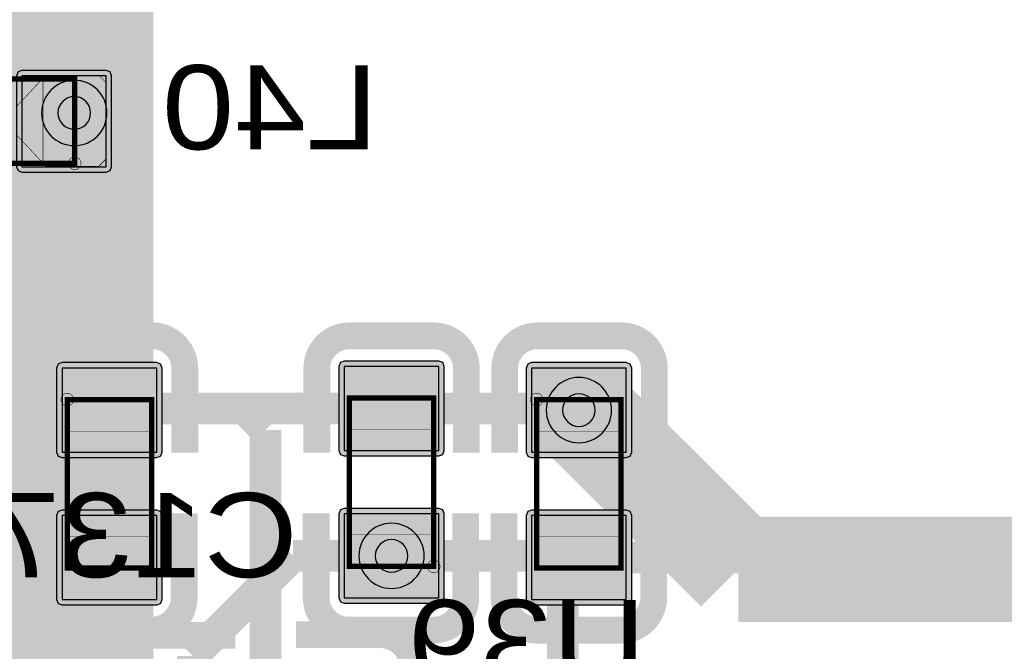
# Model space of a CAD drawing. Header units: millimetres. Extents: x -8 to 125, y -6 to 113.
# Tile 123 of 142: x 95 to 104, y 48 to 54. Entities that reach past the tile are written whole.
import ezdxf
from ezdxf.enums import TextEntityAlignment as Align

# ---------------------------------------------------------------- set-up
doc = ezdxf.new("R2010")
doc.units = ezdxf.units.MM
for name, color, linetype, true_color in [('Bottom Layer', 7, 'Continuous', 0x0000ff), ('Bottom Paste Mask Layer', 7, 'Continuous', 0x800000), ('Bottom Silkscreen Layer', 7, 'Continuous', 0x66cc33), ('Bottom Solder Mask Layer', 7, 'Continuous', 0xaa00ff), ('Component Marking Layer', 7, 'Continuous', 0x66ffcc), ('Component Shape Layer', 7, 'Continuous', 0x00cccc), ('Hole Layer', 7, 'Continuous', 0x222222), ('Inner2', 7, 'Continuous', 0x008000), ('Multi-Layer', 7, 'Continuous', 0xc0c0c0), ('Pin Soldering Layer', 7, 'Continuous', 0xcc9999), ('Top Layer', 7, 'Continuous', 0xff0000), ('Top Paste Mask Layer', 7, 'Continuous', 0x808080), ('Top Silkscreen Layer', 7, 'Continuous', 0xffcc00), ('Top Solder Mask Layer', 7, 'Continuous', 0x800080)]:
    doc.layers.add(name, color=color, linetype=linetype, true_color=true_color)
doc.styles.get("Standard").update_dxf_attribs({"font": 'arial.ttf'})

msp = doc.modelspace()

# ---------------------------------------------------------------- hatches: boundary and pattern name
at = {"layer": 'Bottom Layer'}
msp.add_hatch(color=256, dxfattribs=at).paths.add_polyline_path([(94.6639, 53.2641), (94.6639, 52.4001), (95.4639, 52.4001), (95.4639, 53.2641)])
at = {"layer": 'Bottom Paste Mask Layer'}
msp.add_hatch(color=256, dxfattribs=at).paths.add_polyline_path([(94.6156, 52.9751), (94.6156, 52.6986), (94.8898, 52.4048), (95.3931, 52.4048), (95.4571, 52.4688), (95.4571, 53.2048), (95.3931, 53.2688), (94.8898, 53.2688)])
at = {"layer": 'Bottom Solder Mask Layer'}
msp.add_hatch(color=256, dxfattribs=at).paths.add_polyline_path([(94.6131, 53.2641), (94.6131, 52.4001), (94.628, 52.3642), (94.6639, 52.3493), (95.4639, 52.3493), (95.4998, 52.3642), (95.5147, 52.4001), (95.5147, 53.2641), (95.4998, 53.3), (95.4639, 53.3149), (94.6639, 53.3149), (94.628, 53.3)])
at = {"layer": 'Component Marking Layer'}
for points in [[(95.104, 52.4321, 1), (95.224, 52.4321, 1)], [(95.0337, 50.1876, 1), (95.1537, 50.1876, 1)], [(99.4892, 50.1876, 1), (99.6092, 50.1876, 1)], [(98.5112, 48.6031, 1), (98.6312, 48.6031, 1)]]:
    msp.add_hatch(color=256, dxfattribs=at).paths.add_polyline_path(points)
at = {"layer": 'Pin Soldering Layer'}
for points in [[(94.8639, 52.4321), (95.1639, 52.4321), (95.1639, 53.2321), (94.8639, 53.2321)], [(95.0937, 50.1876), (95.8937, 50.1876), (95.8937, 49.8876), (95.0937, 49.8876)], [(98.5712, 50.2031), (97.7712, 50.2031), (97.7712, 49.9031), (98.5712, 49.9031)], [(99.5492, 50.1876), (100.3492, 50.1876), (100.3492, 49.8876), (99.5492, 49.8876)], [(95.0937, 48.5876), (95.8937, 48.5876), (95.8937, 48.8876), (95.0937, 48.8876)], [(98.5712, 48.6031), (97.7712, 48.6031), (97.7712, 48.9031), (98.5712, 48.9031)], [(99.5492, 48.5876), (100.3492, 48.5876), (100.3492, 48.8876), (99.5492, 48.8876)]]:
    msp.add_hatch(color=256, dxfattribs=at).paths.add_polyline_path(points)
at = {"layer": 'Top Layer'}
for points in [[(95.9437, 50.4876), (95.0437, 50.4876), (95.0437, 49.6876), (95.9437, 49.6876)], [(97.7212, 49.7031), (98.6212, 49.7031), (98.6212, 50.5031), (97.7212, 50.5031)], [(100.3992, 50.4876), (99.4992, 50.4876), (99.4992, 49.6876), (100.3992, 49.6876)], [(95.9437, 49.0876), (95.0437, 49.0876), (95.0437, 48.2876), (95.9437, 48.2876)], [(97.7212, 48.3031), (98.6212, 48.3031), (98.6212, 49.1031), (97.7212, 49.1031)], [(100.3992, 49.0876), (99.4992, 49.0876), (99.4992, 48.2876), (100.3992, 48.2876)]]:
    msp.add_hatch(color=256, dxfattribs=at).paths.add_polyline_path(points)
at = {"layer": 'Top Paste Mask Layer'}
for points in [[(95.9437, 50.4876), (95.0437, 50.4876), (95.0437, 49.6876), (95.9437, 49.6876)], [(97.7212, 49.7031), (98.6212, 49.7031), (98.6212, 50.5031), (97.7212, 50.5031)], [(100.3992, 50.4876), (99.4992, 50.4876), (99.4992, 49.6876), (100.3992, 49.6876)], [(95.9437, 49.0876), (95.0437, 49.0876), (95.0437, 48.2876), (95.9437, 48.2876)], [(97.7212, 48.3031), (98.6212, 48.3031), (98.6212, 49.1031), (97.7212, 49.1031)], [(100.3992, 49.0876), (99.4992, 49.0876), (99.4992, 48.2876), (100.3992, 48.2876)]]:
    msp.add_hatch(color=256, dxfattribs=at).paths.add_polyline_path(points)
at = {"layer": 'Top Solder Mask Layer'}
for points in [[(97.7212, 49.6523), (98.6212, 49.6523), (98.6571, 49.6672), (98.672, 49.7031), (98.672, 50.5031), (98.6571, 50.539), (98.6212, 50.5539), (97.7212, 50.5539), (97.6853, 50.539), (97.6704, 50.5031), (97.6704, 49.7031), (97.6853, 49.6672)], [(95.9437, 50.5384), (95.0437, 50.5384), (95.0078, 50.5236), (94.9929, 50.4876), (94.9929, 49.6876), (95.0078, 49.6517), (95.0437, 49.6368), (95.9437, 49.6368), (95.9797, 49.6517), (95.9945, 49.6876), (95.9945, 50.4876), (95.9797, 50.5236)], [(100.3992, 50.5384), (99.4992, 50.5384), (99.4633, 50.5236), (99.4484, 50.4876), (99.4484, 49.6876), (99.4633, 49.6517), (99.4992, 49.6368), (100.3992, 49.6368), (100.4351, 49.6517), (100.45, 49.6876), (100.45, 50.4876), (100.4351, 50.5236)], [(97.7212, 48.2523), (98.6212, 48.2523), (98.6571, 48.2672), (98.672, 48.3031), (98.672, 49.1031), (98.6571, 49.139), (98.6212, 49.1539), (97.7212, 49.1539), (97.6853, 49.139), (97.6704, 49.1031), (97.6704, 48.3031), (97.6853, 48.2672)], [(95.9437, 49.1384), (95.0437, 49.1384), (95.0078, 49.1235), (94.9929, 49.0876), (94.9929, 48.2876), (95.0078, 48.2517), (95.0437, 48.2368), (95.9437, 48.2368), (95.9797, 48.2517), (95.9945, 48.2876), (95.9945, 49.0876), (95.9797, 49.1235)], [(100.3992, 49.1384), (99.4992, 49.1384), (99.4633, 49.1235), (99.4484, 49.0876), (99.4484, 48.2876), (99.4633, 48.2517), (99.4992, 48.2368), (100.3992, 48.2368), (100.4351, 48.2517), (100.45, 48.2876), (100.45, 49.0876), (100.4351, 49.1235)]]:
    msp.add_hatch(color=256, dxfattribs=at).paths.add_polyline_path(points)

# ---------------------------------------------------------------- linework, layer by layer
at = {"layer": 'Bottom Layer'}
msp.add_lwpolyline([(94.6639, 53.2641), (94.6639, 52.4001), (95.4639, 52.4001), (95.4639, 53.2641)], close=True, dxfattribs=at)
for points, const_width in [([(101.4608, 48.5761), (99.9492, 50.0876)], 1), ([(106.6802, 48.5761), (101.4608, 48.5761)], 1), ([(96.2838, 47.7521), (97.2348, 48.7031)], 0.3), ([(97.2348, 48.7031), (98.1712, 48.7031)], 0.3), ([(96.2838, 47.2441), (96.2838, 47.7521)], 0.3)]:
    msp.add_lwpolyline(points, dxfattribs=dict(at, const_width=const_width))
at = {"layer": 'Bottom Paste Mask Layer', "const_width": 0.00508}
msp.add_lwpolyline([(94.6156, 52.9751), (94.6156, 52.6986), (94.8898, 52.4048), (95.3931, 52.4048), (95.4571, 52.4688), (95.4571, 53.2048), (95.3931, 53.2688), (94.8898, 53.2688)], close=True, dxfattribs=at)
msp.add_lwpolyline([(94.6156, 52.9751), (94.6156, 52.6986), (94.8898, 52.4048), (95.3931, 52.4048), (95.4571, 52.4688), (95.4571, 53.2048), (95.3931, 53.2688), (94.8898, 53.2688)], close=True, dxfattribs=at)
at = {"layer": 'Bottom Silkscreen Layer'}
for points, const_width in [([(95.6357, 53.502), (94.8737, 53.502)], 0.152), ([(95.6357, 53.502), (94.8737, 53.502)], 0.152), ([(95.7881, 53.3495), (95.6357, 53.502)], 0.1524), ([(95.7881, 53.3495), (95.6357, 53.502)], 0.1524), ([(95.7881, 52.3331), (95.7881, 53.3495)], 0.1524), ([(95.7881, 52.3331), (95.7881, 53.3495)], 0.1524), ([(95.6357, 52.1807), (95.7881, 52.3331)], 0.1524), ([(95.6357, 52.1807), (95.7881, 52.3331)], 0.1524), ([(95.6357, 52.1807), (94.8737, 52.1807)], 0.152), ([(95.6357, 52.1807), (94.8737, 52.1807)], 0.152), ([(96.6882, 47.9483), (95.8882, 47.9483)], 0.254), ([(96.6882, 47.9483), (95.8882, 47.9483)], 0.254), ([(97.2641, 47.9541), (98.0641, 47.9541)], 0.254), ([(97.2641, 47.9541), (98.0641, 47.9541)], 0.254)]:
    msp.add_lwpolyline(points, dxfattribs=dict(at, const_width=const_width))
at = {"layer": 'Bottom Silkscreen Layer', "const_width": 0.254}
for points in [[(95.8882, 47.9483, 0.414239), (95.5784, 47.6385)], [(95.8882, 47.9483, 0.414239), (95.5784, 47.6385)], [(98.3739, 47.6443, 0.414214), (98.0641, 47.9541)], [(98.3739, 47.6443, 0.414214), (98.0641, 47.9541)]]:
    msp.add_lwpolyline(points, format="xyb", dxfattribs=at)
at = {"layer": 'Bottom Solder Mask Layer'}
msp.add_lwpolyline([(94.6131, 53.2641), (94.6131, 52.4001), (94.628, 52.3642), (94.6639, 52.3493), (95.4639, 52.3493), (95.4998, 52.3642), (95.5147, 52.4001), (95.5147, 53.2641), (95.4998, 53.3), (95.4639, 53.3149), (94.6639, 53.3149), (94.628, 53.3)], close=True, dxfattribs=at)
at = {"layer": 'Component Marking Layer', "const_width": 0.00508}
for points in [[(95.104, 52.4321, 1), (95.224, 52.4321, 1)], [(95.0337, 50.1876, 1), (95.1537, 50.1876, 1)], [(99.4892, 50.1876, 1), (99.6092, 50.1876, 1)], [(98.5112, 48.6031, 1), (98.6312, 48.6031, 1)]]:
    msp.add_lwpolyline(points, format="xyb", close=True, dxfattribs=at)
at = {"layer": 'Component Shape Layer', "const_width": 0.0508}
for points in [[(93.564, 52.4322), (95.164, 52.4322), (95.164, 53.2322), (93.564, 53.2322)], [(93.564, 52.4322), (95.164, 52.4322), (95.164, 53.2322), (93.564, 53.2322)], [(95.0937, 50.1876), (95.8937, 50.1876), (95.8937, 48.5876), (95.0937, 48.5876)], [(95.0937, 50.1876), (95.8937, 50.1876), (95.8937, 48.5876), (95.0937, 48.5876)], [(98.5712, 48.6031), (97.7712, 48.6031), (97.7712, 50.2031), (98.5712, 50.2031)], [(98.5712, 48.6031), (97.7712, 48.6031), (97.7712, 50.2031), (98.5712, 50.2031)], [(99.5492, 50.1876), (100.3492, 50.1876), (100.3492, 48.5876), (99.5492, 48.5876)], [(99.5492, 50.1876), (100.3492, 50.1876), (100.3492, 48.5876), (99.5492, 48.5876)]]:
    msp.add_lwpolyline(points, close=True, dxfattribs=at)
at = {"layer": 'Hole Layer'}
for points in [[(95.0055, 52.9105, 1), (95.3155, 52.9105), (95.3155, 52.9105, 1), (95.0055, 52.9105)], [(99.7942, 50.0876, 1), (100.1042, 50.0876), (100.1042, 50.0876, 1), (99.7942, 50.0876)], [(98.0162, 48.7031, 1), (98.3262, 48.7031), (98.3262, 48.7031, 1), (98.0162, 48.7031)]]:
    msp.add_lwpolyline(points, format="xyb", dxfattribs=at)
at = {"layer": 'Inner2', "const_width": 1.5}
for points in [[(95.1605, 68.7052), (95.1605, 52.9105)], [(95.1605, 52.9105), (95.1605, 32.9304)]]:
    msp.add_lwpolyline(points, dxfattribs=at)
at = {"layer": 'Multi-Layer'}
for points in [[(94.8505, 52.9105, 1), (95.4705, 52.9105), (95.4705, 52.9105, 1), (94.8505, 52.9105)], [(99.6392, 50.0876, 1), (100.2592, 50.0876), (100.2592, 50.0876, 1), (99.6392, 50.0876)], [(97.8612, 48.7031, 1), (98.4812, 48.7031), (98.4812, 48.7031, 1), (97.8612, 48.7031)]]:
    msp.add_lwpolyline(points, format="xyb", dxfattribs=at)
at = {"layer": 'Pin Soldering Layer', "const_width": 0.00508}
for points in [[(94.8639, 52.4321), (95.1639, 52.4321), (95.1639, 53.2321), (94.8639, 53.2321)], [(94.8639, 52.4321), (95.1639, 52.4321), (95.1639, 53.2321), (94.8639, 53.2321)], [(95.0937, 50.1876), (95.8937, 50.1876), (95.8937, 49.8876), (95.0937, 49.8876)], [(95.0937, 50.1876), (95.8937, 50.1876), (95.8937, 49.8876), (95.0937, 49.8876)], [(98.5712, 50.2031), (97.7712, 50.2031), (97.7712, 49.9031), (98.5712, 49.9031)], [(98.5712, 50.2031), (97.7712, 50.2031), (97.7712, 49.9031), (98.5712, 49.9031)], [(99.5492, 50.1876), (100.3492, 50.1876), (100.3492, 49.8876), (99.5492, 49.8876)], [(99.5492, 50.1876), (100.3492, 50.1876), (100.3492, 49.8876), (99.5492, 49.8876)], [(95.0937, 48.5876), (95.8937, 48.5876), (95.8937, 48.8876), (95.0937, 48.8876)], [(95.0937, 48.5876), (95.8937, 48.5876), (95.8937, 48.8876), (95.0937, 48.8876)], [(98.5712, 48.6031), (97.7712, 48.6031), (97.7712, 48.9031), (98.5712, 48.9031)], [(98.5712, 48.6031), (97.7712, 48.6031), (97.7712, 48.9031), (98.5712, 48.9031)], [(99.5492, 48.5876), (100.3492, 48.5876), (100.3492, 48.8876), (99.5492, 48.8876)], [(99.5492, 48.5876), (100.3492, 48.5876), (100.3492, 48.8876), (99.5492, 48.8876)]]:
    msp.add_lwpolyline(points, close=True, dxfattribs=at)
at = {"layer": 'Top Layer'}
for points in [[(95.9437, 50.4876), (95.0437, 50.4876), (95.0437, 49.6876), (95.9437, 49.6876)], [(97.7212, 49.7031), (98.6212, 49.7031), (98.6212, 50.5031), (97.7212, 50.5031)], [(100.3992, 50.4876), (99.4992, 50.4876), (99.4992, 49.6876), (100.3992, 49.6876)], [(95.9437, 49.0876), (95.0437, 49.0876), (95.0437, 48.2876), (95.9437, 48.2876)], [(97.7212, 48.3031), (98.6212, 48.3031), (98.6212, 49.1031), (97.7212, 49.1031)], [(100.3992, 49.0876), (99.4992, 49.0876), (99.4992, 48.2876), (100.3992, 48.2876)]]:
    msp.add_lwpolyline(points, close=True, dxfattribs=at)
at = {"layer": 'Top Layer', "const_width": 0.3}
for points in [[(93.7262, 50.1031), (96.7721, 50.1031)], [(96.7721, 50.1031), (96.975, 49.9002)], [(96.7721, 50.1031), (98.1712, 50.1031)], [(98.1712, 50.1031), (99.9337, 50.1031)], [(99.9337, 50.1031), (99.9492, 50.0876)], [(96.975, 49.9002), (96.975, 45.9769)], [(93.7262, 48.7031), (95.4782, 48.7031)], [(95.4782, 48.7031), (95.4937, 48.6876)], [(98.1712, 48.7031), (99.9337, 48.7031)], [(99.7968, 48.5352), (99.9492, 48.6876)], [(99.9337, 48.7031), (99.9492, 48.6876)], [(99.9492, 48.6876), (105.3297, 48.6876)], [(99.7968, 47.2629), (99.7968, 48.5352)]]:
    msp.add_lwpolyline(points, dxfattribs=at)
at = {"layer": 'Top Paste Mask Layer'}
for points in [[(95.9437, 50.4876), (95.0437, 50.4876), (95.0437, 49.6876), (95.9437, 49.6876)], [(97.7212, 49.7031), (98.6212, 49.7031), (98.6212, 50.5031), (97.7212, 50.5031)], [(100.3992, 50.4876), (99.4992, 50.4876), (99.4992, 49.6876), (100.3992, 49.6876)], [(95.9437, 49.0876), (95.0437, 49.0876), (95.0437, 48.2876), (95.9437, 48.2876)], [(97.7212, 48.3031), (98.6212, 48.3031), (98.6212, 49.1031), (97.7212, 49.1031)], [(100.3992, 49.0876), (99.4992, 49.0876), (99.4992, 48.2876), (100.3992, 48.2876)]]:
    msp.add_lwpolyline(points, close=True, dxfattribs=at)
at = {"layer": 'Top Silkscreen Layer', "const_width": 0.254}
for points in [[(94.7895, 50.4833, -0.414239), (95.0994, 50.7931)], [(94.7895, 50.4833, -0.414239), (95.0994, 50.7931)], [(95.8994, 50.7931, -0.414214), (96.2092, 50.4833)], [(95.8994, 50.7931, -0.414214), (96.2092, 50.4833)], [(97.4616, 50.4833, -0.414239), (97.7714, 50.7931)], [(97.4616, 50.4833, -0.414239), (97.7714, 50.7931)], [(98.5714, 50.7931, -0.414214), (98.8812, 50.4833)], [(98.5714, 50.7931, -0.414214), (98.8812, 50.4833)], [(99.245, 50.4833, -0.414239), (99.5548, 50.7931)], [(99.245, 50.4833, -0.414239), (99.5548, 50.7931)], [(100.3548, 50.7931, -0.414214), (100.6646, 50.4833)], [(100.3548, 50.7931, -0.414214), (100.6646, 50.4833)], [(95.0935, 47.9976, -0.414214), (94.7837, 48.3074)], [(95.0935, 47.9976, -0.414214), (94.7837, 48.3074)], [(96.2034, 48.3074, -0.414239), (95.8935, 47.9976)], [(96.2034, 48.3074, -0.414239), (95.8935, 47.9976)], [(97.7656, 47.9976, -0.414214), (97.4558, 48.3074)], [(97.7656, 47.9976, -0.414214), (97.4558, 48.3074)], [(98.8754, 48.3074, -0.414239), (98.5656, 47.9976)], [(98.8754, 48.3074, -0.414239), (98.5656, 47.9976)], [(99.549, 47.9976, -0.414214), (99.2392, 48.3074)], [(99.549, 47.9976, -0.414214), (99.2392, 48.3074)], [(100.6588, 48.3074, -0.414239), (100.349, 47.9976)], [(100.6588, 48.3074, -0.414239), (100.349, 47.9976)]]:
    msp.add_lwpolyline(points, format="xyb", dxfattribs=at)
for points in [[(95.8994, 50.7931), (95.0994, 50.7931)], [(95.8994, 50.7931), (95.0994, 50.7931)], [(97.7714, 50.7931), (98.5715, 50.7931)], [(97.7714, 50.7931), (98.5715, 50.7931)], [(100.3548, 50.7931), (99.5548, 50.7931)], [(100.3548, 50.7931), (99.5548, 50.7931)], [(94.7896, 49.6832), (94.7896, 50.4832)], [(94.7896, 49.6832), (94.7896, 50.4832)], [(96.2092, 49.6832), (96.2092, 50.4832)], [(96.2092, 49.6832), (96.2092, 50.4832)], [(97.4616, 49.6834), (97.4616, 50.4833)], [(97.4616, 49.6834), (97.4616, 50.4833)], [(98.8812, 49.6834), (98.8812, 50.4833)], [(98.8812, 49.6834), (98.8812, 50.4833)], [(99.245, 49.6832), (99.245, 50.4832)], [(99.245, 49.6832), (99.245, 50.4832)], [(100.6646, 49.6832), (100.6646, 50.4832)], [(100.6646, 49.6832), (100.6646, 50.4832)], [(94.7837, 49.1073), (94.7837, 48.3074)], [(94.7837, 49.1073), (94.7837, 48.3074)], [(96.2034, 49.1073), (96.2034, 48.3074)], [(96.2034, 49.1073), (96.2034, 48.3074)], [(97.4558, 49.1075), (97.4558, 48.3075)], [(97.4558, 49.1075), (97.4558, 48.3075)], [(98.8754, 49.1075), (98.8754, 48.3075)], [(98.8754, 49.1075), (98.8754, 48.3075)], [(99.2392, 49.1073), (99.2392, 48.3074)], [(99.2392, 49.1073), (99.2392, 48.3074)], [(100.6588, 49.1073), (100.6588, 48.3074)], [(100.6588, 49.1073), (100.6588, 48.3074)], [(95.8935, 47.9976), (95.0935, 47.9976)], [(95.8935, 47.9976), (95.0935, 47.9976)], [(97.7656, 47.9976), (98.5656, 47.9976)], [(97.7656, 47.9976), (98.5656, 47.9976)], [(100.349, 47.9976), (99.5489, 47.9976)], [(100.349, 47.9976), (99.5489, 47.9976)]]:
    msp.add_lwpolyline(points, dxfattribs=at)
at = {"layer": 'Top Solder Mask Layer'}
for points in [[(97.7212, 49.6523), (98.6212, 49.6523), (98.6571, 49.6672), (98.672, 49.7031), (98.672, 50.5031), (98.6571, 50.539), (98.6212, 50.5539), (97.7212, 50.5539), (97.6853, 50.539), (97.6704, 50.5031), (97.6704, 49.7031), (97.6853, 49.6672)], [(95.9437, 50.5384), (95.0437, 50.5384), (95.0078, 50.5236), (94.9929, 50.4876), (94.9929, 49.6876), (95.0078, 49.6517), (95.0437, 49.6368), (95.9437, 49.6368), (95.9797, 49.6517), (95.9945, 49.6876), (95.9945, 50.4876), (95.9797, 50.5236)], [(100.3992, 50.5384), (99.4992, 50.5384), (99.4633, 50.5236), (99.4484, 50.4876), (99.4484, 49.6876), (99.4633, 49.6517), (99.4992, 49.6368), (100.3992, 49.6368), (100.4351, 49.6517), (100.45, 49.6876), (100.45, 50.4876), (100.4351, 50.5236)], [(97.7212, 48.2523), (98.6212, 48.2523), (98.6571, 48.2672), (98.672, 48.3031), (98.672, 49.1031), (98.6571, 49.139), (98.6212, 49.1539), (97.7212, 49.1539), (97.6853, 49.139), (97.6704, 49.1031), (97.6704, 48.3031), (97.6853, 48.2672)], [(95.9437, 49.1384), (95.0437, 49.1384), (95.0078, 49.1235), (94.9929, 49.0876), (94.9929, 48.2876), (95.0078, 48.2517), (95.0437, 48.2368), (95.9437, 48.2368), (95.9797, 48.2517), (95.9945, 48.2876), (95.9945, 49.0876), (95.9797, 49.1235)], [(100.3992, 49.1384), (99.4992, 49.1384), (99.4633, 49.1235), (99.4484, 49.0876), (99.4484, 48.2876), (99.4633, 48.2517), (99.4992, 48.2368), (100.3992, 48.2368), (100.4351, 48.2517), (100.45, 48.2876), (100.45, 49.0876), (100.4351, 49.1235)]]:
    msp.add_lwpolyline(points, close=True, dxfattribs=at)

# ---------------------------------------------------------------- texts
at = {"layer": 'Bottom Silkscreen Layer', "text_generation_flag": 2, "width": 1.1}
msp.add_text('L40', height=0.8001, rotation=-360, dxfattribs=at).set_placement((98.0442, 52.3241), align=Align.BOTTOM_LEFT)
for s, p in [('C137', (97.2822, 48.2601)), ('U39', (100.5842, 47.2441))]:
    msp.add_text(s, height=0.8001, dxfattribs=at).set_placement(p, align=Align.BOTTOM_LEFT)

doc.saveas('drawing.dxf')
